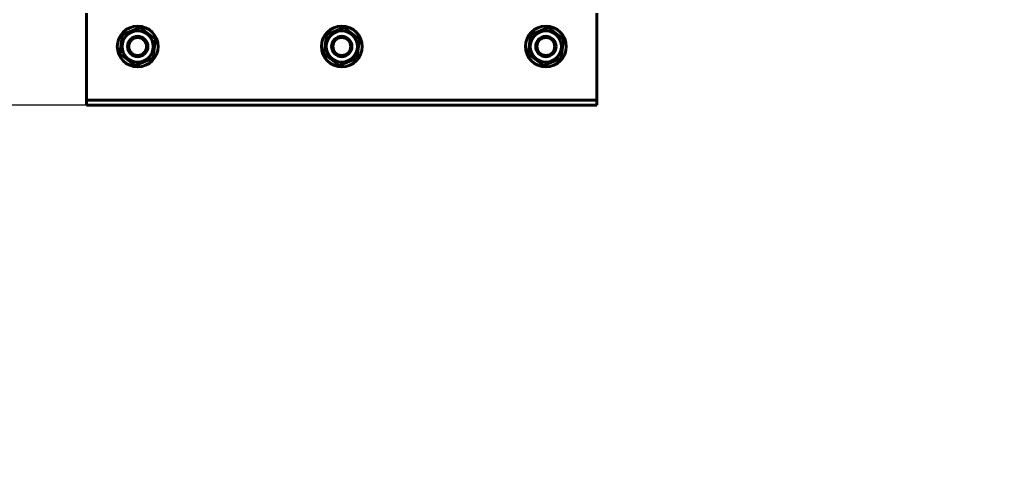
# Model space of a CAD drawing. Header units: millimetres. Extents: x 0 to 297, y 0 to 420.
# Tile 2 of 11: x 104 to 297, y 0 to 87. Entities that reach past the tile are written whole.
import ezdxf

# ---------------------------------------------------------------- set-up
doc = ezdxf.new("R2010")
doc.units = ezdxf.units.MM
doc.linetypes.add('K5LT_BASIC', pattern=[0])
doc.linetypes.add('K5LT_THIN', pattern=[0])
doc.layers.add('Системный слой', color=7, linetype='Continuous')
doc.styles.add('KDIMTEXTSTYLE', font='GOST_AU.SHX', dxfattribs={"width": 0.96, "oblique": 15, "height": 5})
doc.dimstyles.new('KDIMSTYLE (0.50)', dxfattribs={"dimtxt": 5, "dimasz": 1, "dimexe": 2, "dimexo": 0, "dimgap": 1, "dimtad": 1, "dimlfac": 2, "dimtxsty": 'KDIMTEXTSTYLE', "dimsah": 1, "dimcen": 0, "dimdle": 1, "dimadec": 0, "dimazin": 0, "dimtfac": 0.667, "dimtmove": 0, "dimatfit": 3, "dimfxl": 1, "dimtvp": 1, "dimtolj": 1, "dimtzin": 0, "dimarcsym": 0})

# ---------------------------------------------------------------- blocks, each defined once
blk = doc.blocks.new('KDIMARROW_01')
at = {"layer": 'Системный слой'}
blk.add_hatch(color=0, dxfattribs=at).paths.add_polyline_path([(-5, -0.66), (0, 0), (-5, 0.66), (-4.5, 0)])
at = {"layer": 'Системный слой', "color": 0, "linetype": 'K5LT_THIN', "lineweight": 18}
for p, q in [((-4.5, 0), (-5, 0.66)), ((-5, 0.66), (0, 0)), ((0, 0), (-5, -0.66)), ((-5, -0.66), (-4.5, 0)), ((0, 0), (-1, 0))]:
    blk.add_line(p, q, dxfattribs=at)

msp = doc.modelspace()

# ---------------------------------------------------------------- linework, layer by layer
at = {"layer": 'Системный слой', "color": 150, "linetype": 'K5LT_BASIC', "lineweight": 60, "true_color": 0x0080ff}
for p, q in [((117.1547, 87.7725), (117.1547, 71.2725)), ((217.1547, 87.7725), (217.1547, 71.2725)), ((127.643, 84.9934), (124.1765, 83.5559)), ((130.6212, 82.71), (127.643, 84.9934)), ((167.643, 84.9934), (164.1765, 83.5559)), ((170.6212, 82.71), (167.643, 84.9934)), ((207.643, 84.9934), (204.1765, 83.5559)), ((210.6212, 82.71), (207.643, 84.9934)), ((124.1765, 83.5559), (123.6881, 79.835)), ((164.1765, 83.5559), (163.6881, 79.835)), ((204.1765, 83.5559), (203.6881, 79.835)), ((130.1328, 78.9891), (130.6212, 82.71)), ((170.1328, 78.9891), (170.6212, 82.71)), ((210.1328, 78.9891), (210.6212, 82.71)), ((123.6881, 79.835), (126.6663, 77.5516)), ((163.6881, 79.835), (166.6663, 77.5516)), ((203.6881, 79.835), (206.6663, 77.5516)), ((126.6663, 77.5516), (130.1328, 78.9891)), ((166.6663, 77.5516), (170.1328, 78.9891)), ((206.6663, 77.5516), (210.1328, 78.9891)), ((117.1547, 70.7725), (117.1547, 71.2725)), ((117.1547, 70.7725), (118.1547, 70.7725)), ((117.1547, 69.7725), (117.1547, 70.7725)), ((118.1547, 69.7725), (117.1547, 69.7725)), ((216.1547, 70.7725), (118.1547, 70.7725)), ((216.1547, 69.7725), (118.1547, 69.7725)), ((216.1547, 70.7725), (217.1547, 70.7725)), ((217.1547, 69.7725), (216.1547, 69.7725)), ((217.1547, 71.2725), (217.1547, 70.7725)), ((217.1547, 70.7725), (217.1547, 69.7725))]:
    msp.add_line(p, q, dxfattribs=at)
for centre, radius in [((127.1547, 81.2725), 4), ((167.1547, 81.2725), 4), ((207.1547, 81.2725), 4), ((127.1547, 81.2725), 3.0625), ((127.1547, 81.2725), 2), ((127.1547, 81.2725), 1.75), ((167.1547, 81.2725), 3.0625), ((167.1547, 81.2725), 2), ((167.1547, 81.2725), 1.75), ((207.1547, 81.2725), 3.0625), ((207.1547, 81.2725), 2), ((207.1547, 81.2725), 1.75)]:
    msp.add_circle(centre, radius, dxfattribs=at)

# ---------------------------------------------------------------- dimensions: what is measured, and where the dimension line sits
at = {"layer": 'Системный слой', "color": 7}
msp.add_linear_dim(base=(97.1547, 208.7725), p1=(118.1547, 69.7725), p2=(117.1547, 208.7725), angle=90, location=(97.1547, 139.2725), text='\\H5.0;\\W0.965;\\Q15;\\H5.0;\\W0.965;\\Q15;\\Q15;В', dimstyle='KDIMSTYLE (0.50)', override={"dimexo": 0, "dimblk1": 'KDIMARROW_01', "dimblk2": 'KDIMARROW_01', "dimse1": 0, "dimse2": 0, "dimclrt": 7, "dimtolj": 1}, dxfattribs=at).render()

doc.saveas('drawing.dxf')
